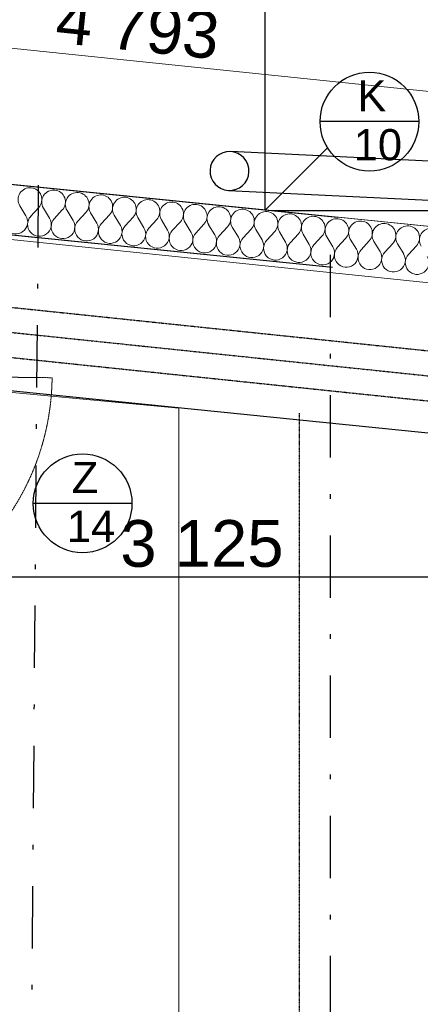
# Model space of a CAD drawing. Header units: millimetres. Extents: x -23738 to 4435, y -2716 to 20653.
# Tile 57 of 160: x -13629 to -12343, y 6867 to 10027. Entities that reach past the tile are written whole.
import ezdxf

# ---------------------------------------------------------------- set-up
doc = ezdxf.new("R2010")
doc.units = ezdxf.units.MM
doc.header["$MEASUREMENT"] = 0
for name, pattern in [('Wipeout_Contour', [1000, 0, -1000]), ('Čerchovaná', [450, 200, -117.5, 15, -117.5]), ('Čerchovaná M', [4.5, 2.5, -0.85, 0.3, -0.85]), ('Čerchovaná S', [3.5, 1.5, -0.85, 0.3, -0.85]), ('čárkovaná 3', [1.5, 1, -0.5])]:
    doc.linetypes.add(name, pattern=pattern)
for name, color, linetype in [('9._POHLED ZÁPADNÍ_2_2D prvky - obecné', 7, 'Continuous'), ('9._POHLED ZÁPADNÍ_2_Konstrukce - nosné', 7, 'Continuous'), ('9._POHLED ZÁPADNÍ_2_Kóty - SP', 7, 'Continuous'), ('9._POHLED ZÁPADNÍ_2_LINEA_TABLA', 7, 'Continuous'), ('9._POHLED ZÁPADNÍ_2_Nové_3D prvky fasada stavajici', 7, 'Continuous'), ('9._POHLED ZÁPADNÍ_2_Nové_Konstrukce - krov', 7, 'Continuous'), ('9._POHLED ZÁPADNÍ_2_Nové_Konstrukce - nosné', 7, 'Continuous'), ('9._POHLED ZÁPADNÍ_2_Nové_Kóty - SP', 7, 'Continuous'), ('9._POHLED ZÁPADNÍ_2_Nové_Popis', 7, 'Continuous'), ('9._POHLED ZÁPADNÍ_2_Nové_Výplně - Povrchové', 7, 'Continuous'), ('9._POHLED ZÁPADNÍ_2_Nové_Výplně – Řezové', 7, 'Continuous'), ('9._POHLED ZÁPADNÍ_2_Nové_VÝTAH VAR 1', 7, 'Continuous'), ('9._POHLED ZÁPADNÍ_2_Popis', 7, 'Continuous'), ('9._POHLED ZÁPADNÍ_2_VÝTAH VAR 1', 7, 'Continuous')]:
    doc.layers.add(name, color=color, linetype=linetype)
doc.styles.add('GENEROVANÝ_STYL_1', font='txt')
doc.styles.add('GENEROVANÝ_STYL_2', font='arial.ttf')

# ---------------------------------------------------------------- blocks, each defined once
blk = doc.blocks.new('*X20', base_point=(-24533.1, -6254.2))
at = {"layer": '9._POHLED ZÁPADNÍ_2_Nové_Výplně – Řezové', "color": 21, "linetype": 'Continuous', "lineweight": 20, "true_color": 0xffaaaa}
for p, q in [((-13609.2, 9397.5), (-13628.9, 9430.1)), ((-13594.1, 9396), (-13568.3, 9424)), ((-13533.4, 9389.9), (-13553.1, 9422.5)), ((-13518.3, 9388.4), (-13492.5, 9416.4)), ((-13457.6, 9382.2), (-13477.3, 9414.9)), ((-13442.5, 9380.7), (-13416.7, 9408.7)), ((-13381.8, 9374.6), (-13401.5, 9407.2)), ((-13366.6, 9373.1), (-13340.8, 9401.1)), ((-13306, 9366.9), (-13325.7, 9399.6)), ((-13290.8, 9365.4), (-13265, 9393.4)), ((-13230.2, 9359.3), (-13249.9, 9391.9)), ((-13215, 9357.8), (-13189.2, 9385.8)), ((-13154.4, 9351.6), (-13174.1, 9384.3)), ((-13139.2, 9350.1), (-13113.4, 9378.1)), ((-13078.6, 9344), (-13098.3, 9376.6)), ((-13063.4, 9342.5), (-13037.6, 9370.5)), ((-13002.8, 9336.3), (-13022.5, 9369)), ((-12987.6, 9334.8), (-12961.8, 9362.8)), ((-12927, 9328.7), (-12946.7, 9361.3)), ((-12911.8, 9327.2), (-12886, 9355.2)), ((-12851.2, 9321.1), (-12870.9, 9353.7)), ((-12836, 9319.5), (-12810.2, 9347.5)), ((-12775.4, 9313.4), (-12795, 9346)), ((-12760.2, 9311.9), (-12734.4, 9339.9)), ((-12699.6, 9305.8), (-12719.2, 9338.4)), ((-12684.4, 9304.2), (-12658.6, 9332.3)), ((-12623.8, 9298.1), (-12643.4, 9330.7)), ((-12608.6, 9296.6), (-12582.8, 9324.6)), ((-12547.9, 9290.5), (-12567.6, 9323.1)), ((-12532.8, 9288.9), (-12507, 9317)), ((-12472.1, 9282.8), (-12491.8, 9315.4)), ((-12457, 9281.3), (-12431.2, 9309.3)), ((-12396.3, 9275.2), (-12416, 9307.8)), ((-12381.2, 9273.6), (-12355.4, 9301.7))]:
    blk.add_line(p, q, dxfattribs=at)
for centre, start, end in [((-13596.3, 9449.8), 84.239, 211.1089), ((-13596.3, 9449.8), 317.3691, 84.239), ((-13520.5, 9442.2), 84.239, 211.1089), ((-13520.5, 9442.2), 317.3691, 84.239), ((-13444.7, 9434.5), 84.239, 211.1089), ((-13444.7, 9434.5), 317.3691, 84.239), ((-13368.9, 9426.9), 84.239, 211.1089), ((-13368.9, 9426.9), 317.3691, 84.239), ((-13293.1, 9419.2), 84.239, 211.1089), ((-13293.1, 9419.2), 317.3691, 84.239), ((-13217.3, 9411.6), 84.239, 211.1089), ((-13217.3, 9411.6), 317.3691, 84.239), ((-13141.5, 9403.9), 84.239, 211.1089), ((-13141.5, 9403.9), 317.3691, 84.239), ((-13065.7, 9396.3), 84.239, 211.1089), ((-13065.7, 9396.3), 317.3691, 84.239), ((-12989.8, 9388.6), 84.239, 211.1089), ((-12989.8, 9388.6), 317.3691, 84.239), ((-12914, 9381), 84.239, 211.1089), ((-12914, 9381), 317.3691, 84.239), ((-13641.8, 9377.8), 137.3691, 31.1089), ((-13566, 9370.2), 137.3691, 31.1089), ((-13490.2, 9362.6), 137.3691, 31.1089), ((-12838.2, 9373.4), 84.239, 211.1089), ((-12838.2, 9373.4), 317.3691, 84.239), ((-12762.4, 9365.7), 84.239, 211.1089), ((-12762.4, 9365.7), 317.3691, 84.239), ((-12686.6, 9358.1), 84.239, 211.1089), ((-12686.6, 9358.1), 317.3691, 84.239), ((-12610.8, 9350.4), 84.239, 211.1089), ((-12610.8, 9350.4), 317.3691, 84.239), ((-13414.4, 9354.9), 137.3691, 31.1089), ((-13338.6, 9347.3), 137.3691, 31.1089), ((-13262.8, 9339.6), 137.3691, 31.1089), ((-13187, 9332), 137.3691, 31.1089), ((-12535, 9342.8), 84.239, 211.1089), ((-12535, 9342.8), 317.3691, 84.239), ((-12459.2, 9335.1), 84.239, 211.1089), ((-12459.2, 9335.1), 317.3691, 84.239), ((-12383.4, 9327.5), 84.239, 211.1089), ((-12383.4, 9327.5), 317.3691, 84.239), ((-12307.6, 9319.8), 84.239, 211.1089), ((-13111.2, 9324.3), 137.3691, 31.1089), ((-13035.4, 9316.7), 137.3691, 31.1089), ((-12959.6, 9309), 137.3691, 31.1089), ((-12883.8, 9301.4), 137.3691, 31.1089), ((-12808, 9293.7), 137.3691, 31.1089), ((-12732.2, 9286.1), 137.3691, 31.1089), ((-12656.4, 9278.4), 137.3691, 31.1089), ((-12580.6, 9270.8), 137.3691, 31.1089), ((-12504.8, 9263.1), 137.3691, 31.1089), ((-12429, 9255.5), 137.3691, 31.1089), ((-12353.1, 9247.8), 137.3691, 31.1089)]:
    blk.add_arc(centre, 38.1, start, end, dxfattribs=at)

msp = doc.modelspace()

# ---------------------------------------------------------------- linework, layer by layer
at = {"layer": '9._POHLED ZÁPADNÍ_2_Nové_3D prvky fasada stavajici', "color": 1, "linetype": 'Continuous', "lineweight": 25}
for p, q in [((-11707.4, 9543.5), (-12952.6, 9603.8)), ((-11707.4, 9543.5), (-12952.6, 9603.8)), ((-12958.6, 9479), (-11713.4, 9418.7)), ((-12958.6, 9479), (-11713.4, 9418.7))]:
    msp.add_line(p, q, dxfattribs=at)
at = {"layer": '9._POHLED ZÁPADNÍ_2_Nové_3D prvky fasada stavajici', "color": 1, "linetype": 'Continuous', "lineweight": 25, "flags": 128}
for points in [[(-12952.6, 9603.8, 1), (-12958.6, 9479, 1)], [(-12958.6, 9479, 1), (-12952.6, 9603.8, 1)], [(-12958.6, 9479, 1), (-12952.6, 9603.8, 1)]]:
    msp.add_lwpolyline(points, format="xyb", close=True, dxfattribs=at)
at = {"layer": '9._POHLED ZÁPADNÍ_2_Nové_Kóty - SP', "color": 1, "linetype": 'Continuous', "lineweight": 25}
msp.add_line((-14612.4, 8239.1), (-11487.3, 8239.1), dxfattribs=at)
at = {"layer": '9._POHLED ZÁPADNÍ_2_Nové_Popis', "color": 1, "linetype": 'Continuous', "lineweight": 25}
msp.add_line((-13268.8, 8474.9), (-13585.9, 8474.9), dxfattribs=at)
at = {"layer": '9._POHLED ZÁPADNÍ_2_Nové_VÝTAH VAR 1', "color": 1, "linetype": 'Continuous', "lineweight": 25}
for p, q in [((-12842.4, 11544.7), (-12842.4, 9414.7)), ((-12842.4, 9414.7), (-11131.4, 9414.7))]:
    msp.add_line(p, q, dxfattribs=at)

# ---------------------------------------------------------------- texts
at = {"layer": '9._POHLED ZÁPADNÍ_2_Kóty - SP', "color": 1, "linetype": 'Continuous', "lineweight": 25, "insert": (-13306.3, 8269.1), "char_height": 150, "width": 512.914, "attachment_point": 7, "style": 'GENEROVANÝ_STYL_2'}
msp.add_mtext('\\A1;{\\pql;\\fArial|b0|i0|c0|p38;3\xa0125}', dxfattribs=at)

# ---------------------------------------------------------------- next in the draw order: wipeouts: each hides what was drawn before it
at = {"color": 254, "linetype": 'Wipeout_Contour', "lineweight": 0, "ltscale": 76753.955194}
msp.add_wipeout([(-20313.5, 10008.8), (-12642.6, 9234.9), (-12626.6, 9394.1), (-20310.7, 10169.4)], dxfattribs=at).dxf.layer = '9._POHLED ZÁPADNÍ_2_Nové_Výplně - Povrchové'

# ---------------------------------------------------------------- next in the draw order: linework, layer by layer
at = {"layer": '9._POHLED ZÁPADNÍ_2_Nové_Konstrukce - nosné', "color": 1, "linetype": 'Continuous', "lineweight": 25, "flags": 128}
for points in [[(-12626.6, 9394.1), (-20310.7, 10169.4)], [(-20313.5, 10008.8), (-12642.6, 9234.9)]]:
    msp.add_lwpolyline(points, dxfattribs=at)

# ---------------------------------------------------------------- next in the draw order: wipeouts: each hides what was drawn before it
at = {"color": 254, "linetype": 'Wipeout_Contour', "lineweight": 0, "ltscale": 60244.559125}
msp.add_wipeout([(-12642.6, 9234.9), (-11148.4, 9084.2), (-11132.3, 9243.4), (-12626.6, 9394.1)], dxfattribs=at).dxf.layer = '9._POHLED ZÁPADNÍ_2_Nové_Výplně - Povrchové'

# ---------------------------------------------------------------- next in the draw order: linework, layer by layer
at = {"layer": '9._POHLED ZÁPADNÍ_2_Nové_Konstrukce - nosné', "color": 1, "linetype": 'Continuous', "lineweight": 25, "flags": 128}
for points in [[(-11132.3, 9243.4), (-12626.6, 9394.1)], [(-12642.6, 9234.9), (-11148.4, 9084.2)]]:
    msp.add_lwpolyline(points, dxfattribs=at)

# ---------------------------------------------------------------- next in the draw order: wipeouts: each hides what was drawn before it
at = {"color": 254, "linetype": 'Wipeout_Contour', "lineweight": 0, "ltscale": 64672.322899}
msp.add_wipeout([(-10946.7, 9064.8), (-15713.3, 9547.8), (-15763.7, 9050.3), (-10944.6, 8562.1)], dxfattribs=at).dxf.layer = '9._POHLED ZÁPADNÍ_2_Nové_Výplně - Povrchové'

# ---------------------------------------------------------------- next in the draw order: linework, layer by layer
at = {"layer": '9._POHLED ZÁPADNÍ_2_Konstrukce - nosné', "color": 7, "linetype": 'čárkovaná 3', "lineweight": 13}
msp.add_line((-14325.2, 8887.1), (-13525.3, 8878.1), dxfattribs=at)
msp.add_arc((-14325.2, 8887.1), 800, 269.3523, 359.3523, dxfattribs=at)
at = {"layer": '9._POHLED ZÁPADNÍ_2_LINEA_TABLA', "color": 251, "linetype": 'Continuous', "lineweight": 13, "true_color": 0x6a6a6a}
for p, q in [((-13118.3, 8780.2), (-14425, 8903.3)), ((-13118.3, 4898.8), (-13118.3, 8780.2))]:
    msp.add_line(p, q, dxfattribs=at)
at = {"layer": '9._POHLED ZÁPADNÍ_2_Nové_Konstrukce - nosné', "color": 1, "linetype": 'Continuous', "lineweight": 25, "flags": 128}
for points in [[(-10946.7, 9064.8), (-15713.3, 9547.8)], [(-15763.7, 9050.3), (-10944.6, 8562.1)]]:
    msp.add_lwpolyline(points, dxfattribs=at)
at = {"layer": '9._POHLED ZÁPADNÍ_2_Nové_Popis', "color": 1, "linetype": 'Čerchovaná M', "lineweight": 25}
msp.add_line((-12732.3, 8764.3), (-12732.3, 750.7), dxfattribs=at)
at = {"layer": '9._POHLED ZÁPADNÍ_2_Nové_Popis', "color": 1, "linetype": 'Continuous', "lineweight": 25}
msp.add_circle((-13427.3, 8474.9), 158.6, dxfattribs=at)

# ---------------------------------------------------------------- next in the draw order: texts
at = {"layer": '9._POHLED ZÁPADNÍ_2_Popis', "color": 1, "linetype": 'Continuous', "lineweight": 25, "insert": (-13419.7, 8479.4), "char_height": 100, "attachment_point": 5, "line_spacing_factor": 0.9406, "style": 'GENEROVANÝ_STYL_1'}
msp.add_mtext('\\A1;{\\pqc;\\fArial|b0|i0|c238|p38;Z\\P\\pqc;\\fArial|b0|i0|c238|p38; 1\\fArial|b0|i0|c238|p38;4}', dxfattribs=at)

# ---------------------------------------------------------------- next in the draw order: wipeouts: each hides what was drawn before it
at = {"color": 254, "linetype": 'Wipeout_Contour', "lineweight": 0, "ltscale": 74181.028328}
msp.add_wipeout([(-20313.5, 10008.8), (-11130.9, 9082.4), (-11114.9, 9241.6), (-20310.7, 10169.4)], dxfattribs=at).dxf.layer = '9._POHLED ZÁPADNÍ_2_Nové_Výplně – Řezové'

# ---------------------------------------------------------------- next in the draw order: linework, layer by layer
at = {"layer": '9._POHLED ZÁPADNÍ_2_2D prvky - obecné', "color": 7, "linetype": 'Continuous', "lineweight": 13}
msp.add_line((-20313.4, 10013.9), (-11031.8, 9049.1), dxfattribs=at)
at = {"layer": '9._POHLED ZÁPADNÍ_2_Kóty - SP', "color": 154, "linetype": 'Continuous', "lineweight": 13}
msp.add_line((-15650.2, 10143.7), (-10883.3, 9647.5), dxfattribs=at)
at = {"layer": '9._POHLED ZÁPADNÍ_2_Nové_Konstrukce - krov', "color": 1, "linetype": 'Čerchovaná', "lineweight": 25}
for p, q in [((-13569.7, 9496.5), (-13611.8, 4318.2)), ((-12632, 9272.1), (-12632, 4266.5))]:
    msp.add_line(p, q, dxfattribs=at)
at = {"layer": '9._POHLED ZÁPADNÍ_2_Nové_Konstrukce - krov', "color": 1, "linetype": 'Čerchovaná M', "lineweight": 25}
for p, q in [((-15661, 9312.9), (-478.6, 7731.1)), ((-15677.6, 9153.7), (-495.2, 7572))]:
    msp.add_line(p, q, dxfattribs=at)
at = {"layer": '9._POHLED ZÁPADNÍ_2_Nové_Konstrukce - krov', "color": 1, "linetype": 'Čerchovaná S', "lineweight": 25}
msp.add_line((-15669.3, 9233.3), (-486.9, 7651.6), dxfattribs=at)
at = {"layer": '9._POHLED ZÁPADNÍ_2_Nové_Konstrukce - nosné', "color": 1, "linetype": 'Continuous', "lineweight": 25, "flags": 128}
for points in [[(-12609.1, 9392.4), (-20310.7, 10169.4)], [(-20313.5, 10008.8), (-12625.2, 9233.2)]]:
    msp.add_lwpolyline(points, dxfattribs=at)
at = {"layer": '9._POHLED ZÁPADNÍ_2_Nové_Popis', "color": 1, "linetype": 'Continuous', "lineweight": 25}
for p, q in [((-12347.5, 9700), (-12664.7, 9700)), ((-12640.8, 9616.3), (-12842.4, 9414.7))]:
    msp.add_line(p, q, dxfattribs=at)
msp.add_circle((-12506.1, 9700), 158.6, dxfattribs=at)

# ---------------------------------------------------------------- next in the draw order: block references
at = {"layer": '9._POHLED ZÁPADNÍ_2_VÝTAH VAR 1', "color": 9, "linetype": 'Continuous', "lineweight": 13}
msp.add_blockref('*X20', (-24533.1, -6254.2), dxfattribs=at)

# ---------------------------------------------------------------- next in the draw order: texts
at = {"layer": '9._POHLED ZÁPADNÍ_2_Kóty - SP', "color": 154, "linetype": 'Continuous', "lineweight": 13, "insert": (-13518.7, 9952), "char_height": 150, "width": 512.914, "attachment_point": 7, "rotation": 354.0578, "style": 'GENEROVANÝ_STYL_2'}
msp.add_mtext('\\A1;{\\pql;\\fArial|b0|i0|c0|p38;4\xa0793}', dxfattribs=at)
at = {"layer": '9._POHLED ZÁPADNÍ_2_Popis', "color": 1, "linetype": 'Continuous', "lineweight": 25, "insert": (-12498.5, 9703.7), "char_height": 100, "attachment_point": 5, "line_spacing_factor": 0.940294, "style": 'GENEROVANÝ_STYL_1'}
msp.add_mtext('\\A1;{\\pqc;\\fArial|b0|i0|c238|p38;K\\P\\pqc;\\fArial|b0|i0|c238|p38; \\fArial|b0|i0|c238|p38;10}', dxfattribs=at)

doc.saveas('drawing.dxf')
